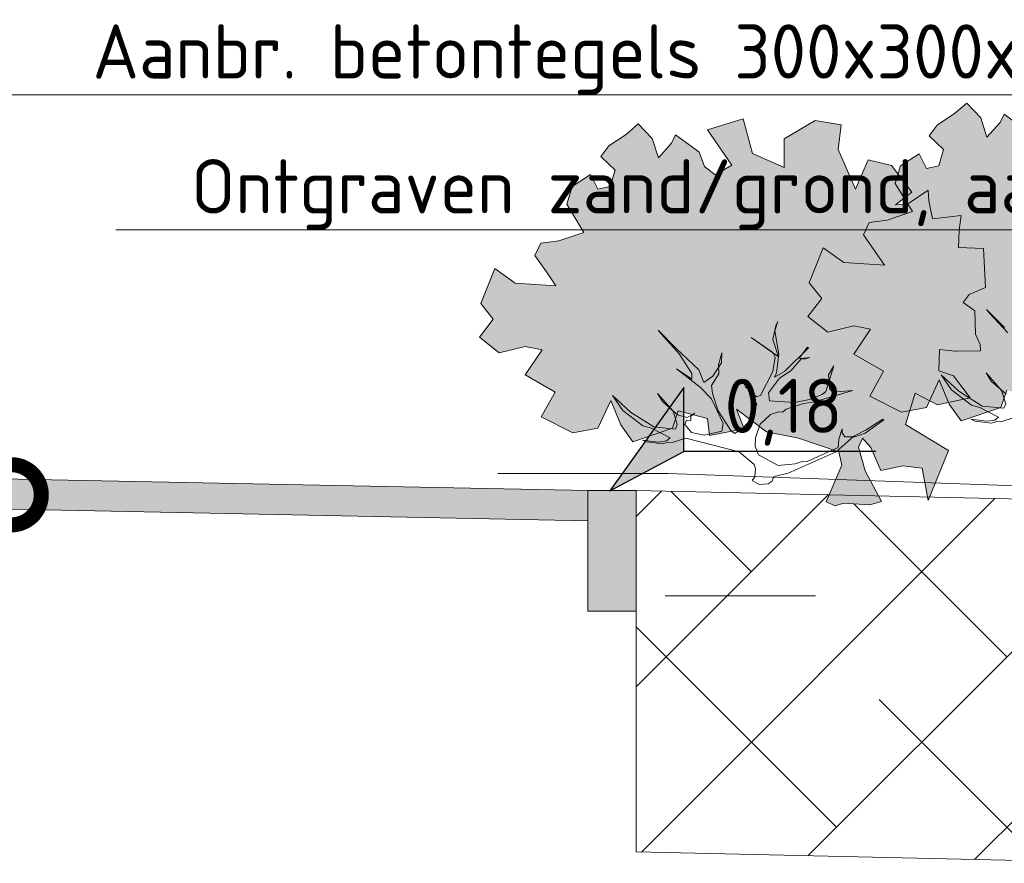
# Model space of a CAD drawing. Header units: metres. Extents: x 92403 to 95147, y 464428 to 465602.
# Tile 40 of 256: x 92431.93 to 92433.56, y 465045.69 to 465047.09. Entities that reach past the tile are written whole.
import ezdxf
from ezdxf import colors
from ezdxf.entities.mleader import LeaderData, LeaderLine
from ezdxf.enums import TextEntityAlignment as Align
from ezdxf.math import Vec2, Vec3

# ---------------------------------------------------------------- set-up
doc = ezdxf.new("R2010")
doc.units = ezdxf.units.M
doc.linetypes.add('AL-NAP_LIJN', pattern=[15.25, 12, -1.5, 0.25, -1.5])
doc.linetypes.add('DASHED', pattern=[0.75, 0.5, -0.25])
doc.layers.get('0').update_dxf_attribs({"linetype": 'CONTINUOUS'})
for name, color, linetype, lineweight in [('B-WE-OG-HOOGTELIJN-G', 7, 'CONTINUOUS', 18), ('N-WE-GR-GRAS-A', 62, 'CONTINUOUS', 18), ('N-WE-VH-VERHARDING_FUNDERING-A-50', 252, 'CONTINUOUS', 18), ('X-XX-AL-DETAIL1-T18', 7, 'CONTINUOUS', 18), ('X-XX-AL-DETAIL3-V', 253, 'CONTINUOUS', 18), ('X-XX-AL-HOOGTELABEL-S', 7, 'CONTINUOUS', 25), ('X-XX-AL-NAP-G', 7, 'AL-NAP_LIJN', 18), ('X-XX-AL-RMB - profiel', 7, 'CONTINUOUS', 9)]:
    doc.layers.add(name, color=color, linetype=linetype, lineweight=lineweight)
doc.layers.add('N-RO-GR-GROENSTROOK-A', color=7, linetype='CONTINUOUS', lineweight=0, true_color=0x5de817, transparency=0.7)
doc.styles.add('NLCS-ISO', font='NLCS-ISO.ttf')
doc.styles.add('NLCS-ISO-M50-T18', font='NLCS-ISO.ttf', dxfattribs={"height": 0.09})

# ---------------------------------------------------------------- blocks, each defined once
blk = doc.blocks.new('SAL-HOOGTELABEL_02-SO')
for p, q in [((2.461, 3.435), (0, 0)), ((2.461, 1.312), (2.461, 3.435)), ((0, 0), (2.461, 1.312)), ((8.838, 1.312), (2.461, 1.312))]:
    blk.add_line(p, q)
blk.add_solid([(2.461, 3.435), (0, 0), (2.461, 1.312)])
at = {"style": 'NLCS-ISO'}
blk.add_attdef('...', text='', height=1.8, dxfattribs=at).set_placement((5.773, 2.615), align=Align.MIDDLE)
blk = doc.blocks.new('_DotSmall')
at = {"const_width": 0.5}
blk.add_lwpolyline([(-0.0625, 0, 1), (0.0625, 0, 1)], format="xyb", close=True, dxfattribs=at)

msp = doc.modelspace()

# ---------------------------------------------------------------- hatches: boundary and pattern name
at = {"layer": 'N-RO-GR-GROENSTROOK-A', "transparency": 33554508}
h = msp.add_hatch(color=256, dxfattribs=at)
h.dxf.hatch_style = 1
h.paths.add_polyline_path([(92433.710634, 465046.436082), (92433.763814, 465046.425947), (92433.830691, 465046.402941), (92433.836068, 465046.380946), (92433.809724, 465046.319833), (92433.825003, 465046.313247), (92433.838763, 465046.317973), (92433.88232, 465046.315183), (92433.901736, 465046.320667), (92433.874729, 465046.371741), (92433.863759, 465046.410573), (92433.870345, 465046.425851), (92433.883934, 465046.410402), (92433.90056, 465046.372329), (92433.936943, 465046.380091), (92433.969189, 465046.375783), (92433.979229, 465046.322432), (92434.013031, 465046.405491), (92433.941496, 465046.448555), (92433.957452, 465046.500392), (92433.994597, 465046.480847), (92434.049196, 465046.49275), (92434.021068, 465046.529019), (92433.996723, 465046.537634), (92433.998213, 465046.573186), (92434.023699, 465046.570225), (92434.025764, 465046.569986), (92434.065993, 465046.570869), (92434.06576, 465046.58151), (92434.058052, 465046.598567), (92434.056801, 465046.636984), (92434.037358, 465046.650892), (92434.04755, 465046.664475), (92434.074286, 465046.675663), (92434.071026, 465046.740612), (92434.029748, 465046.742342), (92434.030958, 465046.771228), (92434.0338, 465046.795594), (92433.986222, 465046.789732), (92433.980456, 465046.819696), (92433.979373, 465046.837286), (92433.945118, 465046.814237), (92433.925057, 465046.813376), (92433.952192, 465046.834105), (92433.918162, 465046.878478), (92433.879809, 465046.887941), (92433.85851, 465046.838947), (92433.829809, 465046.904963), (92433.834904, 465046.945863), (92433.791508, 465046.952919), (92433.740309, 465046.922724), (92433.739884, 465046.875343), (92433.687546, 465046.898617), (92433.672275, 465046.956214), (92433.61298, 465046.937618), (92433.653433, 465046.878966), (92433.625446, 465046.862724), (92433.607561, 465046.876568), (92433.598947, 465046.900628), (92433.593897, 465046.904244), (92433.559841, 465046.92937), (92433.553283, 465046.915635), (92433.531192, 465046.891159), (92433.521089, 465046.923138), (92433.497672, 465046.947688), (92433.477694, 465046.930194), (92433.448812, 465046.91124), (92433.435584, 465046.893464), (92433.459327, 465046.870472), (92433.451183, 465046.843709), (92433.430714, 465046.83933), (92433.41872, 465046.863401), (92433.387988, 465046.843739), (92433.378951, 465046.814264), (92433.407679, 465046.767495), (92433.365743, 465046.75354), (92433.335928, 465046.749552), (92433.326219, 465046.728879), (92433.345374, 465046.701889), (92433.361036, 465046.67845), (92433.293608, 465046.682978), (92433.259513, 465046.707189), (92433.23629, 465046.649503), (92433.257035, 465046.623232), (92433.233946, 465046.593561), (92433.266925, 465046.567563), (92433.310276, 465046.578054), (92433.338134, 465046.572566), (92433.310116, 465046.530793), (92433.359639, 465046.5024), (92433.336853, 465046.461325), (92433.389308, 465046.434642), (92433.430727, 465046.442464), (92433.452142, 465046.488049), (92433.468667, 465046.447945), (92433.488556, 465046.419877), (92433.554521, 465046.442514), (92433.564299, 465046.47104), (92433.612928, 465046.458528), (92433.616169, 465046.430372), (92433.673572, 465046.44106), (92433.660911, 465046.474062), (92433.710646, 465046.436098)])
h = msp.add_hatch(color=256, dxfattribs=at)
h.dxf.hatch_style = 1
h.paths.add_polyline_path([(92433.165122, 465046.401649), (92433.218302, 465046.391514), (92433.285179, 465046.368508), (92433.290556, 465046.346513), (92433.264212, 465046.2854), (92433.27949, 465046.278814), (92433.29325, 465046.28354), (92433.336808, 465046.28075), (92433.356223, 465046.286235), (92433.329217, 465046.337308), (92433.318247, 465046.37614), (92433.324832, 465046.391418), (92433.338422, 465046.375969), (92433.355047, 465046.337896), (92433.391431, 465046.345658), (92433.423677, 465046.34135), (92433.433716, 465046.287999), (92433.467518, 465046.371058), (92433.395984, 465046.414122), (92433.41194, 465046.465959), (92433.449085, 465046.446414), (92433.503683, 465046.458317), (92433.475556, 465046.494586), (92433.45121, 465046.503201), (92433.4527, 465046.538753), (92433.478187, 465046.535793), (92433.480251, 465046.535553), (92433.520481, 465046.536436), (92433.520247, 465046.547077), (92433.512539, 465046.564134), (92433.511288, 465046.602551), (92433.491846, 465046.616459), (92433.502038, 465046.630042), (92433.528773, 465046.64123), (92433.525514, 465046.706179), (92433.484235, 465046.707909), (92433.485446, 465046.736795), (92433.488288, 465046.761161), (92433.44071, 465046.755299), (92433.434943, 465046.785263), (92433.43386, 465046.802854), (92433.399605, 465046.779804), (92433.379544, 465046.778943), (92433.40668, 465046.799672), (92433.37265, 465046.844045), (92433.334296, 465046.853508), (92433.312998, 465046.804514), (92433.284296, 465046.87053), (92433.289391, 465046.91143), (92433.245995, 465046.918486), (92433.194797, 465046.888291), (92433.194372, 465046.84091), (92433.142033, 465046.864184), (92433.126762, 465046.921781), (92433.067468, 465046.903185), (92433.107921, 465046.844533), (92433.079933, 465046.828292), (92433.062048, 465046.842135), (92433.053434, 465046.866195), (92433.048384, 465046.869811), (92433.014328, 465046.894937), (92433.007771, 465046.881202), (92432.98568, 465046.856726), (92432.975577, 465046.888705), (92432.952159, 465046.913255), (92432.932181, 465046.895761), (92432.903299, 465046.876808), (92432.890071, 465046.859031), (92432.913814, 465046.836039), (92432.905671, 465046.809277), (92432.885202, 465046.804897), (92432.873207, 465046.828968), (92432.842475, 465046.809306), (92432.833438, 465046.779832), (92432.862166, 465046.733062), (92432.820231, 465046.719107), (92432.790416, 465046.715119), (92432.780707, 465046.694446), (92432.799861, 465046.667456), (92432.815523, 465046.644017), (92432.748095, 465046.648545), (92432.714001, 465046.672756), (92432.690778, 465046.61507), (92432.711523, 465046.5888), (92432.688433, 465046.559128), (92432.721413, 465046.53313), (92432.764764, 465046.543622), (92432.792621, 465046.538133), (92432.764604, 465046.496361), (92432.814127, 465046.467967), (92432.79134, 465046.426892), (92432.843796, 465046.400209), (92432.885215, 465046.408031), (92432.90663, 465046.453616), (92432.923154, 465046.413512), (92432.943043, 465046.385444), (92433.009009, 465046.408081), (92433.018787, 465046.436608), (92433.067415, 465046.424095), (92433.070657, 465046.395939), (92433.128059, 465046.406627), (92433.115399, 465046.439629), (92433.165134, 465046.401665)])
at = {"layer": 'N-WE-VH-VERHARDING_FUNDERING-A-50'}
h = msp.add_hatch(dxfattribs=at)
h.set_pattern_fill('TEELAARDE', color=36, scale=0.2)
h.set_pattern_definition([(45, (0, 0), (-0.14142135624, 0.14142135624), []), (135, (0, 0), (-0.42426406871, 0.14142135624), [0.5, -0.3])])
h.paths.add_polyline_path([(92435.597855, 465045.685479), (92435.597855, 465045.812362), (92435.251209, 465045.805429), (92435.24869, 465045.990479), (92435.303658, 465045.990479), (92435.348658, 465046.035479), (92435.442858, 465046.129679), (92432.948658, 465046.129679), (92432.948658, 465046.104279), (92432.948658, 465045.704422), (92433.684865, 465045.688042)])
h.paths.add_polyline_path([(92435.442858, 465046.129679), (92435.498658, 465046.185479), (92435.598658, 465046.185479), (92435.598658, 465046.285479), (92435.556555, 465046.285535), (92435.560134, 465046.278767), (92435.54751, 465046.2752), (92435.519189, 465046.277014), (92435.510242, 465046.273942), (92435.500308, 465046.278224), (92435.50349, 465046.285606), (92435.416638, 465046.285723), (92435.41284, 465046.27639), (92435.411082, 465046.28573), (92435.35687, 465046.285803), (92435.362454, 465046.275243), (92435.34983, 465046.271676), (92435.321508, 465046.273491), (92435.312562, 465046.270418), (92435.302627, 465046.2747), (92435.307442, 465046.285869), (92435.018624, 465046.286256), (92435.017479, 465046.283442), (92435.016949, 465046.286258), (92434.964961, 465046.286328), (92434.967093, 465046.282295), (92434.954469, 465046.278729), (92434.926148, 465046.280543), (92434.917201, 465046.27747), (92434.907267, 465046.281752), (92434.909271, 465046.286402), (92433.810329, 465046.287874), (92433.804991, 465046.285027), (92433.807033, 465046.287879), (92433.691824, 465046.288033), (92433.436006, 465046.293625), (92433.433716, 465046.287999), (92433.432644, 465046.293699), (92433.351337, 465046.295476), (92433.356223, 465046.286235), (92433.336808, 465046.28075), (92433.29325, 465046.28354), (92433.27949, 465046.278814), (92433.264212, 465046.2854), (92433.269328, 465046.297269), (92432.948658, 465046.304279), (92432.948658, 465046.129679)])
at = {"layer": 'X-XX-AL-DETAIL3-V'}
h = msp.add_hatch(color=254, dxfattribs=at)
h.dxf.hatch_style = 1
h.paths.add_polyline_path([(92432.868658, 465046.304279), (92431.448658, 465046.332679), (92431.448658, 465046.282679), (92432.868658, 465046.254261)])
at = {"layer": 'X-XX-AL-RMB - profiel', "true_color": 0x717384}
h = msp.add_hatch(color=8, dxfattribs=at)
h.dxf.hatch_style = 1
h.paths.add_polyline_path([(92432.948658, 465046.304279), (92432.948658, 465046.104279), (92432.868658, 465046.104279), (92432.868658, 465046.304279)])

# ---------------------------------------------------------------- linework, layer by layer
at = {"layer": 'B-WE-OG-HOOGTELIJN-G', "color": 1, "linetype": 'DASHED', "ltscale": 5, "flags": 128}
msp.add_lwpolyline([(92446.396868, 465046.303679), (92444.13407, 465046.234679), (92442.346382, 465046.197679), (92441.648268, 465046.139679), (92440.750946, 465046.209679), (92438.254964, 465046.277679), (92437.369228, 465046.299679), (92436.165698, 465046.242679), (92434.352996, 465046.185679), (92434.310806, 465046.279679), (92434.202894, 465046.290679), (92433.001266, 465046.332679), (92431.368658, 465046.332679)], dxfattribs=at)
at = {"layer": 'N-WE-GR-GRAS-A', "flags": 128}
msp.add_lwpolyline([(92432.948658, 465046.304279), (92433.691824, 465046.288033), (92435.598658, 465046.285479)], dxfattribs=at)
at = {"layer": 'N-WE-VH-VERHARDING_FUNDERING-A-50'}
msp.add_line((92432.948658, 465046.104279), (92432.948658, 465045.704135), dxfattribs=at)
at = {"layer": 'N-WE-VH-VERHARDING_FUNDERING-A-50', "flags": 128}
msp.add_lwpolyline([(92432.948658, 465045.704422), (92433.684865, 465045.688042), (92435.597855, 465045.685479), (92435.597855, 465045.812362)], dxfattribs=at)
at = {"layer": 'X-XX-AL-NAP-G', "color": 142, "flags": 128}
msp.add_lwpolyline([(92446.746868, 465046.129679), (92430.266985, 465046.129679)], dxfattribs=at)
at = {"layer": 'X-XX-AL-RMB - profiel', "color": 251}
for points in [[(92433.593897, 465046.904244), (92433.559841, 465046.92937), (92433.553283, 465046.915635), (92433.531192, 465046.891159), (92433.521089, 465046.923138), (92433.497672, 465046.947688), (92433.477694, 465046.930194), (92433.448812, 465046.91124), (92433.435584, 465046.893464), (92433.459327, 465046.870472), (92433.451183, 465046.843709), (92433.430714, 465046.83933), (92433.41872, 465046.863401), (92433.387988, 465046.843739), (92433.378951, 465046.814264), (92433.407679, 465046.767495), (92433.365743, 465046.75354), (92433.335928, 465046.749552), (92433.326219, 465046.728879), (92433.345374, 465046.701889), (92433.361036, 465046.67845), (92433.293608, 465046.682978), (92433.259513, 465046.707189), (92433.23629, 465046.649503), (92433.257035, 465046.623232), (92433.233946, 465046.593561), (92433.266925, 465046.567563), (92433.310276, 465046.578054), (92433.338134, 465046.572566), (92433.310116, 465046.530793), (92433.359639, 465046.5024), (92433.336853, 465046.461325), (92433.389308, 465046.434642), (92433.430727, 465046.442464), (92433.452142, 465046.488049), (92433.468667, 465046.447945), (92433.488556, 465046.419877), (92433.554521, 465046.442514), (92433.564299, 465046.47104)], [(92433.565975, 465046.566034), (92433.535639, 465046.598817), (92433.530718, 465046.604981), (92433.560692, 465046.57488)], [(92433.141513, 465046.321261), (92433.146156, 465046.327345), (92433.147038, 465046.341113), (92433.144798, 465046.347637), (92433.120105, 465046.368893), (92433.031134, 465046.391075), (92433.00888, 465046.383993), (92433.001995, 465046.384434), (92432.99279, 465046.381834), (92432.966414, 465046.385118), (92432.95917, 465046.388242), (92432.985546, 465046.384956), (92432.998953, 465046.386756), (92433.005118, 465046.391679), (92432.974261, 465046.408012), (92432.960133, 465046.411575), (92432.926676, 465046.437114), (92432.909668, 465046.462131), (92432.939283, 465046.434711), (92432.978104, 465046.409892), (92433.014045, 465046.406527), (92433.017168, 465046.41377), (92433.010086, 465046.436024), (92432.984313, 465046.465325), (92432.992997, 465046.451476), (92433.017689, 465046.43022), (92433.033338, 465046.425496), (92433.046027, 465046.432659), (92433.039863, 465046.427737), (92433.039422, 465046.420852), (92433.032537, 465046.421293), (92433.029415, 465046.414049), (92433.04078, 465046.40056), (92433.061793, 465046.396555), (92433.090931, 465046.403196), (92433.093334, 465046.415803), (92433.074166, 465046.45691), (92433.055197, 465046.476204), (92433.015657, 465046.506386), (92433.04115, 465046.489334), (92433.041231, 465046.498899), (92433.020462, 465046.531601), (92432.990127, 465046.564384), (92432.985205, 465046.570548), (92433.01518, 465046.540447), (92433.052759, 465046.504542), (92433.061001, 465046.483808), (92433.076012, 465046.494012), (92433.090743, 465046.516465), (92433.091265, 465046.532915), (92433.085739, 465046.513063), (92433.086378, 465046.498134), (92433.073969, 465046.478724), (92433.075769, 465046.465315), (92433.085091, 465046.436537), (92433.10586, 465046.403835), (92433.111944, 465046.399192), (92433.125793, 465046.407876), (92433.137761, 465046.420402), (92433.149091, 465046.447857), (92433.136286, 465046.472073), (92433.130202, 465046.476716), (92433.126441, 465046.484401), (92433.130202, 465046.476716), (92433.148812, 465046.460104), (92433.155336, 465046.462345), (92433.175952, 465046.501967), (92433.179597, 465046.525661), (92433.175836, 465046.533346), (92433.139697, 465046.558525), (92433.184961, 465046.52638), (92433.175638, 465046.555159), (92433.180804, 465046.577692), (92433.183926, 465046.584936), (92433.179202, 465046.569287), (92433.185762, 465046.530583), (92433.181676, 465046.500005), (92433.178554, 465046.492761), (92433.195084, 465046.501805), (92433.234833, 465046.541264), (92433.233312, 465046.542425), (92433.219381, 465046.524176), (92433.227787, 465046.522574), (92433.236992, 465046.525174), (92433.223584, 465046.523375), (92433.205811, 465046.503244), (92433.186958, 465046.491159), (92433.168384, 465046.466826), (92433.170184, 465046.453418), (92433.211489, 465046.450772), (92433.236784, 465046.455532), (92433.257518, 465046.463775), (92433.263682, 465046.468697), (92433.277055, 465046.511442), (92433.268128, 465046.496593), (92433.269846, 465046.473619), (92433.274769, 465046.467456), (92433.308469, 465046.470614), (92433.242867, 465046.450889), (92433.226778, 465046.448729), (92433.198, 465046.439407), (92433.191835, 465046.434484), (92433.184951, 465046.434925), (92433.171903, 465046.430444), (92433.154931, 465046.414516), (92433.147084, 465046.391623), (92433.146201, 465046.377855), (92433.152204, 465046.363646), (92433.184581, 465046.346152), (92433.212919, 465046.34859), (92433.225967, 465046.353072), (92433.232851, 465046.352631), (92433.284325, 465046.375919), (92433.285207, 465046.389688), (92433.291092, 465046.406857), (92433.290651, 465046.399973), (92433.295573, 465046.393809), (92433.312023, 465046.393287), (92433.328914, 465046.399649), (92433.360096, 465046.421579), (92433.358575, 465046.42274), (92433.330876, 465046.405372), (92433.310503, 465046.394448), (92433.281202, 465046.368675), (92433.20131, 465046.333382), (92433.177535, 465046.327462), (92433.174413, 465046.320217), (92433.168248, 465046.315295), (92433.153319, 465046.314656), (92433.141513, 465046.321261)], [(92433.576646, 465046.425508), (92433.554392, 465046.418426), (92433.547508, 465046.418867), (92433.538302, 465046.416267), (92433.511926, 465046.419551), (92433.504682, 465046.422674), (92433.531058, 465046.419389), (92433.544466, 465046.421189), (92433.55063, 465046.426111), (92433.519773, 465046.442444), (92433.505645, 465046.446008), (92433.472188, 465046.471547), (92433.45518, 465046.496564), (92433.484795, 465046.469144), (92433.523616, 465046.444325), (92433.559557, 465046.44096), (92433.56268, 465046.448203), (92433.555598, 465046.470457), (92433.529826, 465046.499758), (92433.538509, 465046.485908), (92433.563202, 465046.464653)]]:
    msp.add_lwpolyline(points, dxfattribs=at)
msp.add_lwpolyline([(92433.165122, 465046.401649), (92433.218302, 465046.391514), (92433.285179, 465046.368508), (92433.290556, 465046.346513), (92433.264212, 465046.2854), (92433.27949, 465046.278814), (92433.29325, 465046.28354), (92433.336808, 465046.28075), (92433.356223, 465046.286235), (92433.329217, 465046.337308), (92433.318247, 465046.37614), (92433.324832, 465046.391418), (92433.338422, 465046.375969), (92433.355047, 465046.337896), (92433.391431, 465046.345658), (92433.423677, 465046.34135), (92433.433716, 465046.287999), (92433.467518, 465046.371058), (92433.395984, 465046.414122), (92433.41194, 465046.465959), (92433.449085, 465046.446414), (92433.503683, 465046.458317), (92433.475556, 465046.494586), (92433.45121, 465046.503201), (92433.4527, 465046.538753), (92433.478187, 465046.535793), (92433.480251, 465046.535553), (92433.520481, 465046.536436), (92433.520247, 465046.547077), (92433.512539, 465046.564134), (92433.511288, 465046.602551), (92433.491846, 465046.616459), (92433.502038, 465046.630042), (92433.528773, 465046.64123), (92433.525514, 465046.706179), (92433.484235, 465046.707909), (92433.485446, 465046.736795), (92433.488288, 465046.761161), (92433.44071, 465046.755299), (92433.434943, 465046.785263), (92433.43386, 465046.802854), (92433.399605, 465046.779804), (92433.379544, 465046.778943), (92433.40668, 465046.799672), (92433.37265, 465046.844045), (92433.334296, 465046.853508), (92433.312998, 465046.804514), (92433.284296, 465046.87053), (92433.289391, 465046.91143), (92433.245995, 465046.918486), (92433.194797, 465046.888291), (92433.194372, 465046.84091), (92433.142033, 465046.864184), (92433.126762, 465046.921781), (92433.067468, 465046.903185), (92433.107921, 465046.844533), (92433.079933, 465046.828292), (92433.062048, 465046.842135), (92433.053434, 465046.866195), (92433.048384, 465046.869811), (92433.014328, 465046.894937), (92433.007771, 465046.881202), (92432.98568, 465046.856726), (92432.975577, 465046.888705), (92432.952159, 465046.913255), (92432.932181, 465046.895761), (92432.903299, 465046.876808), (92432.890071, 465046.859031), (92432.913814, 465046.836039), (92432.905671, 465046.809277), (92432.885202, 465046.804897), (92432.873207, 465046.828968), (92432.842475, 465046.809306), (92432.833438, 465046.779832), (92432.862166, 465046.733062), (92432.820231, 465046.719107), (92432.790416, 465046.715119), (92432.780707, 465046.694446), (92432.799861, 465046.667456), (92432.815523, 465046.644017), (92432.748095, 465046.648545), (92432.714001, 465046.672756), (92432.690778, 465046.61507), (92432.711523, 465046.5888), (92432.688433, 465046.559128), (92432.721413, 465046.53313), (92432.764764, 465046.543622), (92432.792621, 465046.538133), (92432.764604, 465046.496361), (92432.814127, 465046.467967), (92432.79134, 465046.426892), (92432.843796, 465046.400209), (92432.885215, 465046.408031), (92432.90663, 465046.453616), (92432.923154, 465046.413512), (92432.943043, 465046.385444), (92433.009009, 465046.408081), (92433.018787, 465046.436608), (92433.067415, 465046.424095), (92433.070657, 465046.395939), (92433.128059, 465046.406627), (92433.115399, 465046.439629), (92433.165134, 465046.401665)], close=True, dxfattribs=at)
at = {"layer": 'X-XX-AL-RMB - profiel', "flags": 128}
msp.add_lwpolyline([(92432.868658, 465046.304279), (92431.448658, 465046.332679), (92431.448658, 465046.282679), (92432.868658, 465046.254261), (92432.868658, 465046.304279)], dxfattribs=at)
msp.add_lwpolyline([(92432.948658, 465046.304279), (92432.948658, 465046.104279), (92432.868658, 465046.104279), (92432.868658, 465046.304279)], close=True, dxfattribs=at)

# ---------------------------------------------------------------- block references
at = {"layer": 'X-XX-AL-HOOGTELABEL-S', "xscale": 0.05000000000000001, "yscale": 0.05000000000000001, "zscale": 0.05000000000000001}
msp.add_blockref('SAL-HOOGTELABEL_02-SO', (92432.904991, 465046.303827), dxfattribs=at).add_auto_attribs({'...': '0,18'})

# ---------------------------------------------------------------- leaders
at = {"layer": 'X-XX-AL-DETAIL1-T18'}
ml = msp.add_multileader_mtext('Standard', dxfattribs=at)
ml.set_content('{\\C256;Aanbr. betontegels 300x300x50 mm}', color=10, style='NLCS-ISO-M50-T18')
ml.set_leader_properties(color=256, lineweight=-1)
ml.set_arrow_properties(name='DOTSMALL')
ml.build(insert=Vec2(0, 0))
ml.multileader.update_dxf_attribs({"text_left_attachment_type": 5, "text_right_attachment_type": 5, "dogleg_length": 0.09, "arrow_head_size": 0.2})
ctx = ml.context
ctx.base_point, ctx.char_height, ctx.arrow_head_size, ctx.landing_gap_size, ctx.plane_origin = Vec3(92432.001088, 465046.961387), 0.09, 0.2, 0.045, Vec3(92431.911088, 465046.905571)
ctx.left_attachment, ctx.right_attachment = 5, 5
notes = []
notes.append((ctx, [(0, (1, 1, 0), (92431.911088, 465046.961387), (1, 0), 0.09, [(0, [(92431.911088, 465046.297357)], 0, [])])]))
ctx.mtext.insert, ctx.mtext.flow_direction = Vec3(92432.046088, 465047.078387), 5
ml = msp.add_multileader_mtext('Standard', dxfattribs=at)
ml.set_content('{\\C256;Ontgraven zand/grond, aanbr. teelaarde 60 cm}', color=10, style='NLCS-ISO-M50-T18')
ml.set_leader_properties(color=256, lineweight=-1)
ml.set_arrow_properties(name='DOTSMALL')
ml.build(insert=Vec2(0, 0))
ml.multileader.update_dxf_attribs({"text_left_attachment_type": 5, "text_right_attachment_type": 5, "dogleg_length": 0.09, "arrow_head_size": 0.2})
ctx = ml.context
ctx.base_point, ctx.char_height, ctx.arrow_head_size, ctx.landing_gap_size, ctx.plane_origin = Vec3(92432.164677, 465046.737371), 0.09, 0.2, 0.045, Vec3(92434.923177, 465046.700083)
ctx.left_attachment, ctx.right_attachment = 5, 5
notes.append((ctx, [(0, (1, 1, 0), (92434.923177, 465046.737371), (-1, 0), 0.09, [(0, [(92434.923177, 465045.995606)], 0, [])])]))
ctx.mtext.insert, ctx.mtext.flow_direction = Vec3(92432.209677, 465046.854371), 5
for ctx, leaders in notes:
    for number, flags, end, landing, length, lines in leaders:
        leader = LeaderData()
        leader.index, (leader.has_last_leader_line, leader.has_dogleg_vector, leader.attachment_direction) = number, flags
        leader.last_leader_point, leader.dogleg_vector, leader.dogleg_length = Vec3(end), Vec3(landing), length
        for number, points, colour, breaks in lines:
            line = LeaderLine()
            line.index, line.vertices, line.color, line.breaks = number, Vec3.list(points), colors.encode_raw_color(colour), breaks
            leader.lines.append(line)
        ctx.leaders.append(leader)

doc.saveas('drawing.dxf')
